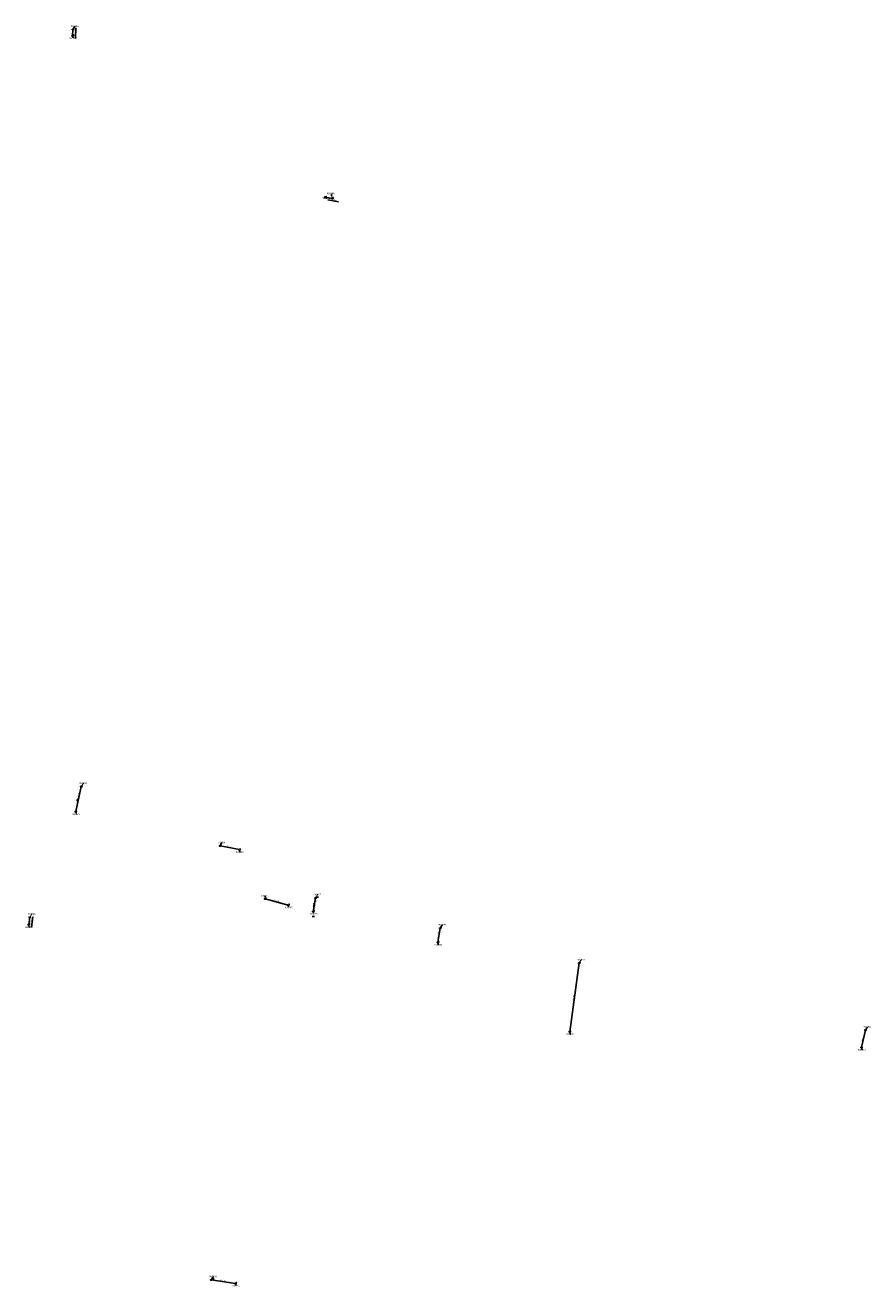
# Model space of a CAD drawing. Extents: x 188323 to 208361, y 565368 to 574910.
# Tile 237 of 256: x 199734 to 200517, y 572659 to 573827. Entities that reach past the tile are written whole.
import ezdxf

# ---------------------------------------------------------------- set-up
doc = ezdxf.new("R2010")
doc.units = 0
doc.linetypes.add('DASHDOT', pattern=[1, 0.5, -0.25, 0, -0.25])
doc.layers.get('0').update_dxf_attribs({"linetype": 'CONTINUOUS'})
for name, color, linetype in [('RIO-AFM', 7, 'CONTINUOUS'), ('RIO-BOK', 7, 'CONTINUOUS'), ('RIO-DET', 7, 'CONTINUOUS'), ('RIO-KNP', 7, 'CONTINUOUS'), ('RIO-KNR', 7, 'CONTINUOUS'), ('RIO-LAG', 7, 'CONTINUOUS'), ('RIO-LEN', 7, 'CONTINUOUS'), ('RIO-MVD', 1, 'CONTINUOUS'), ('RIO-VRB', 6, 'DASHDOT'), ('RIO-VRH', 7, 'CONTINUOUS')]:
    doc.layers.add(name, color=color, linetype=linetype)
doc.styles.add('RIO-TXT', font='isocp.shx')

# ---------------------------------------------------------------- blocks, each defined once
blk = doc.blocks.new('L_VHR')
blk.add_lwpolyline([(-0.5, 0), (0.5, 0), (-0.5, 0.15), (-0.5, -0.15), (0.5, 0)])
blk = doc.blocks.new('L_VKT')
blk.add_line((0.3, 0.95), (-0.3, -0.05))
blk.add_lwpolyline([(0.3, 0.15), (0.3, 0.75), (-0.3, 0.75), (-0.3, 0.15)], close=True)
blk = doc.blocks.new('K_UTB')
blk.add_lwpolyline([(0.5, 0.15), (0.5, -0.3), (-0.5, -0.3), (-0.5, 0.15), (-0.45, 0.15), (-0.45, -0.25), (0, -0.25), (0.45, -0.25), (0.45, 0.15)], close=True)
blk.add_lwpolyline([(0.85, 0.6), (0.55, 0.65), (0.614828, 0.459583), (0.850842, 0.598937)])
blk.add_arc((0.85, -0.25), 0.85, 90, 180)
at = {"style": 'RIO-TXT', "flags": 1}
blk.add_attdef('KNOOPNAAM', (2, 2), '', height=1, dxfattribs=at)
blk = doc.blocks.new('1285_90______900283____900284_')
at = {"layer": 'RIO-LAG'}
blk.add_line((0, 0), (0.334, 9.815), dxfattribs=at)
at = {"layer": 'RIO-AFM', "style": 'RIO-TXT'}
blk.add_text('r 300', height=0.9, rotation=88.0397, dxfattribs=at).set_placement((-0.3693, 3.8449))
at = {"layer": 'RIO-LEN', "style": 'RIO-TXT'}
blk.add_text('6m', height=0.9, rotation=88.0397, dxfattribs=at).set_placement((-0.4245, 2.2258))
blk = doc.blocks.new('1286_90______900285____900286_')
at = {"layer": 'RIO-LAG'}
blk.add_line((0, 0), (9.671, -1.708), dxfattribs=at)
at = {"layer": 'RIO-AFM', "style": 'RIO-TXT'}
blk.add_text('r 300', height=0.9, rotation=349.9538, dxfattribs=at).set_placement((3.8587, -0.1734))
at = {"layer": 'RIO-LEN', "style": 'RIO-TXT'}
blk.add_text('7m', height=0.9, rotation=349.9538, dxfattribs=at).set_placement((2.2633, 0.1082))
blk = doc.blocks.new('1287_90______900287____900288_')
at = {"layer": 'RIO-LAG'}
blk.add_line((0, 0), (1.469, 9.71), dxfattribs=at)
at = {"layer": 'RIO-AFM', "style": 'RIO-TXT'}
blk.add_text('r 500', height=0.9, rotation=81.3836, dxfattribs=at).set_placement((0.0789, 3.8618))
at = {"layer": 'RIO-LEN', "style": 'RIO-TXT'}
blk.add_text('7m', height=0.9, rotation=81.3836, dxfattribs=at).set_placement((-0.1636, 2.26))

msp = doc.modelspace()

# ---------------------------------------------------------------- linework, layer by layer
at = {"layer": 'RIO-LAG'}
for p, q in [((199777.632, 573817.728), (199777.84, 573823.616)), ((200011.744, 573668.16), (200018.4, 573667.008)), ((199780.576, 573098.88), (199785.584, 573122.112)), ((199914.208, 573067.2), (199932.192, 573063.616)), ((199977.488, 573012.224), (199956, 573018.112)), ((200002.784, 573018.88), (200000.608, 573006.336)), ((199736.912, 572994.112), (199737.952, 573000.96)), ((200118.208, 572990.912), (200116.096, 572977.728)), ((200247.056, 572958.592), (200238.304, 572894.912)), ((200508.624, 572880.448), (200512.304, 572896.448)), ((199906, 572665.088), (199928.576, 572661.632))]:
    msp.add_line(p, q, dxfattribs=at)
at = {"layer": 'RIO-VRB'}
for p, q in [((199777.84, 573823.63), (199779.8164, 573826.6858)), ((199777.64, 573817.76), (199778.1735, 573815.4316)), ((200018.4, 573667), (200017.0055, 573671.529)), ((200011.74, 573668.18), (200013.0736, 573667.2903)), ((199785.59, 573122.13), (199787.5664, 573125.1858)), ((199780.57, 573098.89), (199781.1035, 573096.5616)), ((199914.2, 573067.2), (199916.1764, 573070.2558)), ((199932.2, 573063.6), (199932.7335, 573061.2716)), ((199956, 573018.1), (199955.9997, 573020.875)), ((200002.79, 573018.87), (200004.7664, 573021.9258)), ((199737.95, 573000.96), (199739.9264, 573004.0158)), ((199977.49, 573012.21), (199978.0235, 573009.8816)), ((200000.6, 573006.36), (200001.1335, 573004.0316)), ((199736.91, 572994.09), (199737.4435, 572991.7616)), ((200118.2, 572990.94), (200120.1764, 572993.9958)), ((200116.1, 572977.7), (200116.6335, 572975.3716)), ((200247.06, 572958.58), (200249.0364, 572961.6358)), ((200512.3, 572896.44), (200514.2764, 572899.4958)), ((200238.3, 572894.9), (200238.8335, 572892.5716)), ((200508.63, 572880.44), (200509.1635, 572878.1116)), ((199906, 572665.07), (199907.9764, 572668.1258)), ((199928.57, 572661.65), (199929.1035, 572659.3216))]:
    msp.add_line(p, q, dxfattribs=at)

# ---------------------------------------------------------------- block references
at = {"layer": 'RIO-AFM', "xscale": 0.9, "yscale": 0.9, "zscale": 0.9, "rotation": 77.8031}
msp.add_blockref('L_VKT', (199782.3061, 573109.2956), dxfattribs=at)
at = {"layer": 'RIO-DET'}
for name, p in [('1285_90______900283____900284_', (199780.144, 573815.232)), ('1286_90______900285____900286_', (200014.24, 573665.664)), ('1287_90______900287____900288_', (199739.408, 572991.616))]:
    msp.add_blockref(name, p, dxfattribs=at)
at = {"layer": 'RIO-KNP', "xscale": 1.25, "yscale": 1.25, "zscale": 1.25}
for p in [(199777.84, 573823.616), (199777.632, 573817.728), (200011.744, 573668.16), (200018.4, 573667.008), (199785.584, 573122.112), (199780.576, 573098.88), (199914.208, 573067.2), (199932.192, 573063.616), (199956, 573018.112), (200002.784, 573018.88), (199977.488, 573012.224), (200000.608, 573006.336), (199736.912, 572994.112), (199737.952, 573000.96), (200118.208, 572990.912), (200116.096, 572977.728), (200247.056, 572958.592), (200238.304, 572894.912), (200512.304, 572896.448), (200508.624, 572880.448), (199906, 572665.088), (199928.576, 572661.632)]:
    msp.add_blockref('K_UTB', p, dxfattribs=at)
at = {"layer": 'RIO-VRH', "xscale": 2, "yscale": 2, "zscale": 2, "rotation": 440.0623}
msp.add_blockref('L_VHR', (200001.695, 573012.615), dxfattribs=at)

# ---------------------------------------------------------------- texts
at = {"layer": 'RIO-AFM', "style": 'RIO-TXT'}
for s, rotation, p in [('2000/1500', 77.8031, (199782.4772, 573110.0873)), ('r 200', 348.6912, (199922.5044, 573066.0544)), ('r 150', 344.6743, (199966.0972, 573015.8578)), ('r 200', 440.0623, (200001.0593, 573011.9036)), ('r 500', 440.9792, (200116.5255, 572983.5984)), ('r 300', 442.1591, (200242.0545, 572926.0078)), ('r 300', 77.0735, (200509.7965, 572887.7621)), ('r 500', 351.3845, (199916.5595, 572663.9824))]:
    msp.add_text(s, height=0.9, rotation=rotation, dxfattribs=at).set_placement(p)
at = {"layer": 'RIO-BOK', "style": 'RIO-TXT'}
for s, p in [('-0.67', (200003.4567, 573014.5914)), ('-0.49', (200002.2197, 573007.4984))]:
    msp.add_text(s, height=0.9, rotation=440.0623, dxfattribs=at).set_placement(p)
at = {"layer": 'RIO-KNR', "style": 'RIO-TXT'}
for s, p in [('900284', (199775.9914, 573825.9358)), ('900283', (199774.3485, 573814.6816)), ('900286', (200013.1805, 573670.779)), ('900285', (200009.2486, 573666.5403)), ('900290', (199783.7414, 573124.4358)), ('900289', (199777.2785, 573095.8116)), ('900291', (199912.3514, 573069.5058)), ('900292', (199928.9085, 573060.5216)), ('900296', (199952.1747, 573020.125)), ('900297', (200000.9414, 573021.1758)), ('900288', (199736.1014, 573003.2658)), ('900295', (199974.1985, 573009.1316)), ('900298', (199997.3085, 573003.2816)), ('900287', (199733.6185, 572991.0116)), ('900299', (200116.3514, 572993.2458)), ('900300', (200112.8085, 572974.6216)), ('900301', (200245.2114, 572960.8858)), ('900304', (200510.4514, 572898.7458)), ('900302', (200235.0085, 572891.8216)), ('900303', (200505.3385, 572877.3616)), ('900293', (199904.1514, 572667.3758)), ('900294', (199925.2785, 572658.5716))]:
    msp.add_text(s, height=1.5, dxfattribs=at).set_placement(p)
at = {"layer": 'RIO-LEN', "style": 'RIO-TXT'}
for s, rotation, p in [('24m', 77.8031, (199781.7361, 573106.6565)), ('18m', 348.6912, (199920.386, 573066.4767)), ('22m', 344.6743, (199964.0137, 573016.4274)), ('13m', 440.0623, (200000.6882, 573009.7757)), ('13m', 440.9792, (200116.1885, 572981.4649)), ('64m', 442.1591, (200241.7615, 572923.8678)), ('16m', 77.0735, (200509.3136, 572885.6568)), ('23m', 351.3845, (199914.4237, 572664.3047))]:
    msp.add_text(s, height=0.9, rotation=rotation, dxfattribs=at).set_placement(p)
at = {"layer": 'RIO-MVD', "style": 'RIO-TXT'}
for s, p in [('%%U0.31', (200003.2364, 573019.7758)), ('%%U0.31', (199999.6035, 573001.8816)), ('%%U0.52', (199906.4464, 572665.9758))]:
    msp.add_text(s, height=0.9, dxfattribs=at).set_placement(p)

doc.saveas('drawing.dxf')
